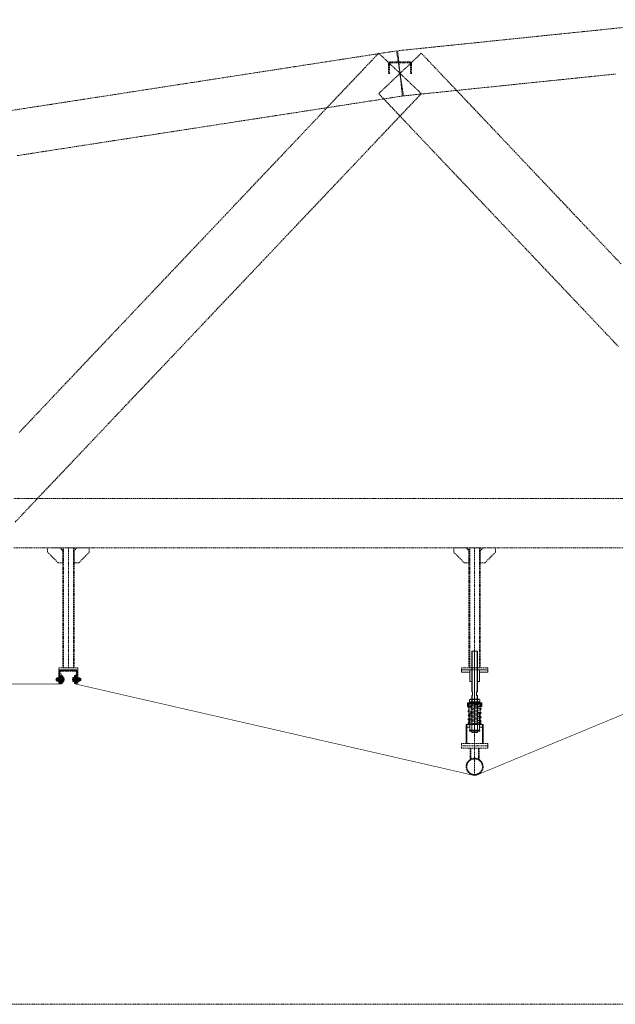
# Model space of a CAD drawing. Header units: millimetres. Extents: x -176817 to 571382, y -58489 to 156123.
# Tile 176 of 256: x 140903 to 144048, y -12519 to -7325. Entities that reach past the tile are written whole.
import ezdxf

# ---------------------------------------------------------------- set-up
doc = ezdxf.new("R2010")
doc.units = ezdxf.units.MM
doc.header["$LTSCALE"] = 0.2
for name, pattern in [('AM_ISO02W050', [7.5, 6, -1.5]), ('AM_ISO02W050x2', [3.75, 3, -0.75]), ('AM_ISO08W050', [18, 12, -1.5, 3, -1.5]), ('AM_ISO08W050x2', [9, 6, -0.75, 1.5, -0.75]), ('HIDDEN', [9.525, 6.35, -3.175])]:
    doc.linetypes.add(name, pattern=pattern)
for name, color, linetype, lineweight in [('-A Siatka', 30, 'Continuous', 35), ('-AAA Podkład', 252, 'Continuous', 13), ('-AAA Widok', 2, 'Continuous', 30), ('-AAA Wymiar', 1, 'Continuous', 18), ('AM_0N', 7, 'Continuous', 13), ('AM_3N', 6, 'AM_ISO02W050', 13), ('AM_4N', 3, 'Continuous', 13), ('AM_7N', 4, 'AM_ISO08W050', 13), ('AM_8', 1, 'Continuous', 13)]:
    doc.layers.add(name, color=color, linetype=linetype, lineweight=lineweight)

# ---------------------------------------------------------------- blocks, each defined once
blk = doc.blocks.new('*U1058')
at = {"layer": 'AM_0N'}
for p, q in [((5.7, -1), (-5.6, -1)), ((-5.6, -1), (-5.6, -1.6)), ((5.7, -1.6), (-5.6, -1.6)), ((-5.6, -1.6), (-2.4, -4.9)), ((-3, -6.3), (-2.4, -5.7)), ((3, -6.3), (-3, -6.3)), ((-3, -20.4), (-3, -6.3)), ((3, -20.4), (-3, -20.4)), ((-2.4, -21), (-3, -20.4)), ((2.4, -4.9), (-2.4, -4.9)), ((-2.4, -5.7), (-2.4, -4.9)), ((-2.4, -21), (2.4, -21)), ((5.7, -1.6), (2.4, -4.9)), ((2.4, -5.7), (2.4, -4.9)), ((3, -6.3), (2.4, -5.7)), ((2.4, -21), (3, -20.4)), ((3, -20.4), (3, -6.3)), ((5.7, -1.6), (5.7, -1))]:
    blk.add_line(p, q, dxfattribs=at)
at = {"layer": 'AM_3N', "linetype": 'AM_ISO02W050x2'}
for p, q in [((-3.4, -1), (0, -5.4)), ((-0.7, -4.4), (-0.7, -1)), ((0.7, -4.4), (-0.7, -4.4)), ((3.4, -1), (0, -5.4)), ((0.7, -4.4), (0.7, -1))]:
    blk.add_line(p, q, dxfattribs=at)
at = {"layer": 'AM_4N'}
for p, q in [((-2.4, -5.7), (-2.4, -6.3)), ((-2.4, -6.3), (-2.4, -21)), ((2.4, -5.7), (2.4, -6.3)), ((2.4, -6.3), (2.4, -21))]:
    blk.add_line(p, q, dxfattribs=at)
at = {"layer": 'AM_7N', "linetype": 'AM_ISO08W050x2'}
blk.add_line((0, 2), (0, -24), dxfattribs=at)
blk = doc.blocks.new('*U1059')
at = {"layer": 'AM_0N'}
for p, q in [((6, -12), (-6, -12)), ((-6, -12), (-6, -13.6)), ((-6, -13.6), (6, -13.6)), ((6, -13.6), (6, -12))]:
    blk.add_line(p, q, dxfattribs=at)
at = {"layer": 'AM_7N', "linetype": 'AM_ISO08W050x2'}
blk.add_line((0, -16.6), (0, -9), dxfattribs=at)
blk = doc.blocks.new('*U1060')
at = {"layer": 'AM_0N'}
for p, q in [((-5.8, -14.4), (-4.4, -13.6)), ((-5.8, -14.4), (-5.8, -18)), ((-5.8, -18), (-4.4, -18.8)), ((4.5, -13.6), (-4.4, -13.6)), ((4.5, -18.8), (-4.4, -18.8)), ((-2.9, -14.4), (-2.9, -18)), ((2.9, -14.4), (2.9, -18)), ((5.8, -14.4), (4.5, -13.6)), ((5.8, -18), (4.5, -18.8)), ((5.8, -14.4), (5.8, -18))]:
    blk.add_line(p, q, dxfattribs=at)
for centre, radius, start, end in [((-4.3, -16.5), 2.55, 55.5615, 115.5615), ((-4.3, -15.9), 2.55, 244.4385, 304.4385), ((0, -23.5), 9.54, 72.383, 107.617), ((0, -8.9), 9.54, 252.383, 287.617), ((4.3, -16.5), 2.55, 64.4385, 124.4385), ((4.3, -15.9), 2.55, 235.5615, 295.5615)]:
    blk.add_arc(centre, radius, start, end, dxfattribs=at)
at = {"layer": 'AM_7N', "linetype": 'AM_ISO08W050x2'}
blk.add_line((0, -10.6), (0, -21.8), dxfattribs=at)
blk = doc.blocks.new('okucie')
at = {"layer": 'AM_8'}
h = blk.add_hatch(dxfattribs=at)
h.set_pattern_fill('ANSI31', color=256, scale=0.5, style=0)
h.set_pattern_definition([(45, (-21727.3335, 85443.8012), (-1.122532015, 1.122532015), [])])
h.paths.add_polyline_path([(-3.5, -5), (-3.5, -3.8), (-6.3, -1), (-20, -1), (-20, -5)])
h.paths.add_polyline_path([(20, -5), (20, -1), (6.3, -1), (3.5, -3.8), (3.5, -5)])
h = blk.add_hatch(dxfattribs=at)
h.set_pattern_fill('ANSI31', color=256, scale=0.5, angle=90, style=0)
h.set_pattern_definition([(135, (-21776.6445, 85446.8), (-1.122532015, -1.122532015), [])])
h.paths.add_polyline_path([(-3.5, -8), (-20, -8), (-20, -12), (-3.5, -12)])
h.paths.add_polyline_path([(20, -8), (3.5, -8), (3.5, -12), (6, -12), (20, -12)])
at = {"layer": '-AAA Widok'}
for p, q in [((-3.5, -3.8, 0), (3.5, -3.8, 0)), ((-3.5, -12, 0), (-3.5, -8)), ((3.5, -12, 0), (3.5, -8))]:
    blk.add_line(p, q, dxfattribs=at)
for points in [[(-20, -5), (20, -5), (20, -1), (-20, -1)], [(-20, -12), (20, -12), (20, -8), (-20, -8)]]:
    blk.add_lwpolyline(points, close=True, dxfattribs=at)
at = {"layer": '-AAA Widok', "elevation": 0}
blk.add_lwpolyline([(-20, -5), (20, -5), (20, -1), (-20, -1)], close=True, dxfattribs=at)
for points in [[(-6.3, -1), (-3.5, -3.8), (-3.5, -5)], [(6.3, -1), (3.5, -3.8), (3.5, -5)]]:
    blk.add_lwpolyline(points, dxfattribs=at)
at = {"layer": '-AAA Wymiar'}
for p, q in [((-20, -8), (-20, -5)), ((20, -8), (20, -5))]:
    blk.add_line(p, q, dxfattribs=at)
at = {"layer": 'AM_0N'}
for name in ['*U1058', '*U1059', '*U1060']:
    blk.add_blockref(name, (0, 0), dxfattribs=at)
blk = doc.blocks.new('*U1065')
at = {"layer": 'AM_0N'}
for p, q in [((-33, 4.1), (-32.1, 5)), ((-33, 4.1), (-33, -4.1)), ((-2.5, 5), (-32.1, 5)), ((-32.1, 5), (-32.1, -5)), ((-2.5, 5), (-2.5, -5)), ((-2.5, 5), (-1.6, 4.6)), ((2, 4.6), (-1.6, 4.6)), ((2, 4.6), (2, 7.7)), ((2.6, 7.7), (2, 7.7)), ((2, -4.6), (2, 4.6)), ((7.6, 9.8), (2.6, 9.8)), ((2.6, 9.8), (2.6, 7.7)), ((2.6, 7.7), (2.6, -7.7)), ((7.6, 4.9), (2.6, 4.9)), ((7.6, 9.8), (8.4, 8.5)), ((8.4, -8.5), (8.4, 8.5)), ((-32.1, -5), (-33, -4.1)), ((-2.5, -5), (-32.1, -5)), ((-2.5, -5), (-1.6, -4.6)), ((2, -4.6), (-1.6, -4.6)), ((2, -7.7), (2, -4.6)), ((2.6, -7.7), (2, -7.7)), ((7.6, -4.9), (2.6, -4.9)), ((2.6, -7.7), (2.6, -9.8)), ((7.6, -9.8), (2.6, -9.8)), ((7.6, -9.8), (8.4, -8.5))]:
    blk.add_line(p, q, dxfattribs=at)
for centre, radius, start, end in [((4.1, 7.4), 4.34, 325.5531, 25.5531), ((-7.8, 0), 16.2, 342.3875, 17.6125), ((4.1, -7.4), 4.34, 334.4469, 34.4469)]:
    blk.add_arc(centre, radius, start, end, dxfattribs=at)
at = {"layer": 'AM_4N'}
for p, q in [((-2.5, 4.1), (-33, 4.1)), ((-2.5, 4.1), (-1.6, 4.6)), ((-2.5, -4.1), (-33, -4.1)), ((-2.5, -4.1), (-1.6, -4.6))]:
    blk.add_line(p, q, dxfattribs=at)
at = {"layer": 'AM_7N', "linetype": 'AM_ISO08W050x2'}
blk.add_line((11.4, 0), (-36, 0), dxfattribs=at)
blk = doc.blocks.new('*U1066')
at = {"layer": 'AM_0N'}
for p, q in [((-20, 10), (-20, -10)), ((-18, 10), (-20, 10)), ((-18, -10), (-18, 10)), ((-20, -10), (-18, -10))]:
    blk.add_line(p, q, dxfattribs=at)
at = {"layer": 'AM_7N', "linetype": 'AM_ISO08W050x2'}
blk.add_line((-15, 0), (-23, 0), dxfattribs=at)
blk = doc.blocks.new('*U1067')
at = {"layer": 'AM_0N'}
for p, q in [((-27.3, 9.2), (-28.4, 7.3)), ((-28.4, -7.3), (-28.4, 7.3)), ((-21.1, 9.2), (-27.3, 9.2)), ((-21.1, 4.6), (-27.3, 4.6)), ((-21.1, 9.2), (-20, 7.3)), ((-20, -7.3), (-20, 7.3)), ((-27.3, -9.2), (-28.4, -7.3)), ((-21.1, -4.6), (-27.3, -4.6)), ((-21.1, -9.2), (-27.3, -9.2)), ((-21.1, -9.2), (-20, -7.3))]:
    blk.add_line(p, q, dxfattribs=at)
for centre, radius, start, end in [((-23.9, 6.9), 4.08, 154.4385, 214.4385), ((-12.7, 0), 15.3, 162.383, 197.617), ((-24.5, 6.9), 4.08, 325.5615, 25.5615), ((-35.7, 0), 15.3, 342.383, 17.617), ((-23.9, -6.9), 4.08, 145.5615, 205.5615), ((-24.5, -6.9), 4.08, 334.4385, 34.4385)]:
    blk.add_arc(centre, radius, start, end, dxfattribs=at)
at = {"layer": 'AM_7N', "linetype": 'AM_ISO08W050x2'}
blk.add_line((-17, 0), (-31.4, 0), dxfattribs=at)
blk = doc.blocks.new('*U1068')
at = {"layer": 'AM_0N'}
for p, q in [((0, 10), (0, -10)), ((2, 10), (0, 10)), ((2, -10), (2, 10)), ((0, -10), (2, -10))]:
    blk.add_line(p, q, dxfattribs=at)
at = {"layer": 'AM_7N', "linetype": 'AM_ISO08W050x2'}
blk.add_line((5, 0), (-3, 0), dxfattribs=at)
blk = doc.blocks.new('Okucie+śruba')
at = {"layer": '-AAA Widok', "color": 42, "xscale": -1, "rotation": 90}
blk.add_blockref('okucie', (-12, 0), dxfattribs=at)
at = {"layer": 'AM_0N', "color": 42}
for name in ['*U1065', '*U1067', '*U1066', '*U1068']:
    blk.add_blockref(name, (0, 0), dxfattribs=at)
blk = doc.blocks.new('Profil rev.B')
at = {"layer": '-A Siatka', "linetype": 'HIDDEN', "const_width": 3, "elevation": 0}
blk.add_lwpolyline([(1364, 1112.9), (1364, 1059.1), (727, 1059.1), (727, 1059.1), (727, 1112.9)], dxfattribs=at)
blk.add_lwpolyline([(1439, 1112.9), (1439, 1059.1), (3539.7, 577.6, 0.125183), (3555.4, 578.4), (4714.1, 1058.5), (4714.1, 1112.9)], format="xyb", dxfattribs=at)
at = {"layer": '-AAA Wymiar'}
blk.add_blockref('Okucie+śruba', (1369.5, 1082.9, 0), dxfattribs=at)
at = {"layer": '-AAA Wymiar', "xscale": -1}
blk.add_blockref('Okucie+śruba', (1433.5, 1082.9, 0), dxfattribs=at)
blk = doc.blocks.new('*U1083')
at = {"layer": 'AM_0N'}
for p, q in [((-28, 230.6), (28, 230.6)), ((-28, 226.6), (-28, 230.6)), ((28, 226.6), (-28, 226.6)), ((28, 230.6), (28, 226.6))]:
    blk.add_line(p, q, dxfattribs=at)
at = {"layer": 'AM_7N', "linetype": 'AM_ISO08W050x2'}
blk.add_line((0, 233.6), (0, 223.6), dxfattribs=at)
blk = doc.blocks.new('*U1084')
at = {"layer": 'AM_0N'}
for p, q in [((33.8, 222.6), (-33, 222.6)), ((29.3, 219.8), (-30.7, 209)), ((-2.7, 214.1), (-30.3, 215.9)), ((-29.7, 215.9), (30.3, 219.9)), ((-29.3, 201.1), (30.7, 211.9)), ((30, 219.9), (30.3, 219.9)), ((-30.7, 201.1), (7.4, 194.3)), ((29.3, 198.2), (-30.7, 187.4)), ((-30.7, 179.5), (7.4, 172.7)), ((29.3, 176.6), (-30.7, 165.8)), ((-30.7, 157.9), (7.4, 151.1)), ((-29.3, 179.5), (30.7, 190.3)), ((-29.3, 157.9), (30.7, 168.7)), ((30.7, 198.2), (-7.4, 205.1)), ((30.7, 176.6), (-7.4, 183.5)), ((30.7, 155), (-7.4, 161.9)), ((-33.8, 112), (33, 112)), ((29.3, 155), (-30.7, 144.2)), ((-30.7, 136.3), (7.4, 129.5)), ((29.3, 133.4), (-30.7, 122.6)), ((29.7, 118.7), (-30.3, 114.7)), ((-30, 114.7), (-30.3, 114.7)), ((-29.3, 136.3), (30.7, 147.1)), ((-29.3, 114.7), (30.7, 125.5)), ((30.7, 133.4), (-7.4, 140.3)), ((2.7, 120.5), (30.3, 118.7))]:
    blk.add_line(p, q, dxfattribs=at)
for centre, start, end in [((-30, 219.9), 138.0181, 273.8226), ((-30, 205.1), 100.2034, 280.2034), ((30, 215.9), 280.2034, 100.2034), ((30, 223.9), 273.8226, 340.5288), ((-30, 183.5), 100.2034, 280.2034), ((-30, 161.9), 100.2034, 280.2034), ((30, 194.3), 280.2034, 100.2034), ((30, 172.7), 280.2034, 100.2034), ((-30, 140.3), 100.2034, 280.2034), ((-30, 118.7), 100.2034, 280.2034), ((-30, 110.7), 93.8226, 160.5288), ((30, 151.1), 280.2034, 100.2034), ((30, 129.5), 280.2034, 100.2034), ((30, 114.7), 318.0181, 93.8226)]:
    blk.add_arc(centre, 4, start, end, dxfattribs=at)
at = {"layer": 'AM_7N', "linetype": 'AM_ISO08W050x2'}
for p, q in [((-30, 109), (-30, 225.6)), ((0, 109), (0, 225.6)), ((30, 109), (30, 225.6))]:
    blk.add_line(p, q, dxfattribs=at)
blk = doc.blocks.new('*U1085')
at = {"layer": 'AM_0N'}
for p, q in [((-28, 82), (28, 82)), ((-28, 78), (-28, 82)), ((28, 78), (-28, 78)), ((28, 82), (28, 78))]:
    blk.add_line(p, q, dxfattribs=at)
at = {"layer": 'AM_7N', "linetype": 'AM_ISO08W050x2'}
blk.add_line((0, 85), (0, 75), dxfattribs=at)
blk = doc.blocks.new('*U1086')
at = {"layer": 'AM_0N'}
for p, q in [((-26.6, 242.6), (-21.4, 245.6)), ((-26.6, 242.6), (-26.6, 233.6)), ((-26.6, 233.6), (-21.4, 230.6)), ((21.3, 245.6), (-21.4, 245.6)), ((21.3, 230.6), (-21.4, 230.6)), ((-13.3, 242.6), (-13.3, 233.6)), ((13.3, 242.6), (13.3, 233.6)), ((26.6, 242.6), (21.3, 245.6)), ((26.6, 233.6), (21.3, 230.6)), ((26.6, 242.6), (26.6, 233.6))]:
    blk.add_line(p, q, dxfattribs=at)
for centre, radius, start, end in [((-19.9, 232.9), 11.7, 55.5615, 115.5615), ((-19.9, 243.3), 11.7, 244.4385, 304.4385), ((0, 200.7), 43.9, 72.383, 107.617), ((0, 275.4), 43.9, 252.383, 287.617), ((19.9, 232.9), 11.7, 64.4385, 124.4385), ((19.9, 243.3), 11.7, 235.5615, 295.5615)]:
    blk.add_arc(centre, radius, start, end, dxfattribs=at)
at = {"layer": 'AM_7N', "linetype": 'AM_ISO08W050x2'}
blk.add_line((0, 248.6), (0, 227.6), dxfattribs=at)
blk = doc.blocks.new('A$C09B41FFC')
at = {"layer": '-AAA Podkład', "color": 7}
for p, q in [((-13, 500), (-13, 284.6)), ((0, 500), (0, 70)), ((13, 500), (13, 284.6)), ((-13, 264.6), (-13, 214.6)), ((13, 264.6), (13, 214.6)), ((-16, 222.6), (-16, 226.6)), ((-15, 222.6), (15, 222.6)), ((-15, 214.6), (15, 214.6)), ((16, 222.6), (16, 226.6)), ((-16.2, 172.6), (-15, 172.6)), ((-15.2, 171.6), (-15, 171.6)), ((15, 172.6), (16.2, 172.6)), ((15, 171.6), (15.2, 171.6)), ((-16.2, 82), (-15, 82)), ((-16.2, 82), (-15, 82)), ((-15.2, 83), (-15, 83)), ((16.2, 82, 0), (15, 82, 0)), ((21.2, 82), (20, 82))]:
    blk.add_line(p, q, dxfattribs=at)
for points in [[(15, 284.6), (15, 498), (13, 500), (-13, 500), (-15, 498), (-15, 284.6)], [(-15, 264.6), (-10.5, 264.6), (-10.5, 284.6), (-15, 284.6)], [(-15, 264.6), (-15, 72), (-13, 70), (13, 70), (15, 72), (15, 264.6)], [(15, 264.6), (10.5, 264.6), (10.5, 284.6), (15, 284.6)], [(-15, 226.6), (-38.1, 226.6), (-38.1, 222.6), (-15, 222.6)], [(-15, 222.6), (-38.1, 222.6), (-38.1, 207.6), (-15, 207.6)], [(15, 226.6), (38.1, 226.6), (38.1, 222.6), (15, 222.6)], [(15, 222.6), (38.1, 222.6), (38.1, 207.6), (15, 207.6)], [(-25, 112), (-41.2, 112), (-41.2, 98), (-25, 98)], [(25, 98), (41.3, 98), (41.3, 112), (25, 112)]]:
    blk.add_lwpolyline(points, dxfattribs=at)
at = {"layer": '-AAA Podkład', "color": 7, "elevation": 0}
for points in [[(-25, 400), (-70, 400), (-70, 388), (-25, 388)], [(25, 388), (70, 388), (70, 400), (25, 400)], [(-44.4, 12), (-44.4, 112), (-41.2, 112), (-41.2, 12)], [(44.5, 12), (44.5, 112), (41.3, 112), (41.3, 12)]]:
    blk.add_lwpolyline(points, dxfattribs=at)
for points in [[(-25, 340), (-25, 400), (-14.2, 400), (-13.2, 399), (-13.2, 341), (-14.2, 340)], [(25, 340), (25, 400), (14.2, 400), (13.2, 399), (13.2, 341), (14.2, 340)]]:
    blk.add_lwpolyline(points, close=True, dxfattribs=at)
at = {"layer": '-AAA Podkład', "color": 7}
for points in [[(-38.1, 207.6), (-35.2, 207.6), (-35.2, 222.6), (-38.1, 222.6)], [(38.1, 207.6), (35.2, 207.6), (35.2, 222.6), (38.1, 222.6)], [(-25, 172.6), (-25, 82), (-16.2, 82), (-15.2, 83), (-15.2, 171.6), (-16.2, 172.6)], [(25, 172.6), (25, 82), (16.2, 82), (15.2, 83), (15.2, 171.6), (16.2, 172.6)]]:
    blk.add_lwpolyline(points, close=True, dxfattribs=at)
blk.add_circle((-30, 118.7), 4, dxfattribs=at)
for points in [[(-25, 112), (-25, 113), (-26, 112)], [(25, 112), (25, 113), (26, 112)]]:
    blk.add_solid(points, dxfattribs=at)
for name in ['*U1084', '*U1083', '*U1086', '*U1085']:
    blk.add_blockref(name, (0, 0), dxfattribs=at)
blk = doc.blocks.new('Podkład rev.B')
at = {"layer": '-AAA Podkład', "linetype": 'HIDDEN', "ltscale": 5}
h = blk.add_hatch(dxfattribs=at)
h.set_pattern_fill('ANSI32', color=256)
h.set_pattern_definition([(45, (-49259.909, -32985.08), (-6.7351921, 6.7351921), []), (45, (-49255.419, -32985.08), (-6.7351921, 6.7351921), [])])
h.paths.add_polyline_path([(2049.9, -28438.9), (2099.9, -28438.9), (2099.9, -28440.9, -0.414214), (2094.8, -28445.9), (2056.9, -28445.9), (2056.9, -28503.9, -0.414214), (2051.8, -28508.9), (2049.9, -28508.9)])
h.paths.add_polyline_path([(2099.9, -28440.9), (2099.9, -28438.9), (2149.9, -28438.9), (2149.9, -28508.9), (2147.9, -28508.9, -0.414214), (2142.9, -28503.9), (2142.9, -28445.9), (2104.9, -28445.9, -0.414214)])
for p, q in [((2099.9, -27793.9, 0), (2099.9, -28426.9, 0)), ((4244, -27793.9, 0), (4244, -28426.9, 0)), ((4244, -28993.4, 0), (4244, -28738.9)), ((4219.9, -28911.7, 0), (4219.9, -28850.9, 0)), ((4223.9, -28909.3, 0), (4223.9, -28850.9, 0)), ((4264.2, -28909.3, 0), (4264.2, -28850.9, 0)), ((4268.2, -28911.7, 0), (4268.2, -28850.9, 0))]:
    blk.add_line(p, q, dxfattribs=at)
at = {"layer": '-AAA Podkład', "linetype": 'HIDDEN', "ltscale": 5, "elevation": 0}
for points in [[(36922.7, -22812.2), (-1301.7, -22812.2), (-1301.7, -30202.3), (36922.7, -30202.3)], [(2069.9, -27873.9), (2045.9, -27873.9), (1989.9, -27817.9), (1989.9, -27793.9), (2053.9, -27793.9), (2069.9, -27809.9)], [(2129.9, -28426.9), (2069.9, -28426.9), (2069.9, -27793.9), (2129.9, -27793.9)], [(2129.9, -27873.9), (2153.9, -27873.9), (2209.9, -27817.9), (2209.9, -27793.9), (2145.9, -27793.9), (2129.9, -27809.9)], [(4214, -27873.9), (4190, -27873.9), (4134, -27817.9), (4134, -27793.9), (4198, -27793.9), (4214, -27809.9)], [(4274, -28426.9), (4214, -28426.9), (4214, -27793.9), (4274, -27793.9)], [(4274, -27873.9), (4298, -27873.9), (4354, -27817.9), (4354, -27793.9), (4290, -27793.9), (4274, -27809.9)], [(2149.9, -28438.9), (2049.9, -28438.9), (2049.9, -28426.9), (2149.9, -28426.9)], [(4314, -28438.9), (4174, -28438.9), (4174, -28426.9), (4314, -28426.9)], [(4314, -28826.9), (4174, -28826.9), (4174, -28838.9), (4314, -28838.9)], [(4314, -28850.9), (4174, -28850.9), (4174, -28838.9), (4314, -28838.9)]]:
    blk.add_lwpolyline(points, close=True, dxfattribs=at)
at = {"layer": '-AAA Podkład', "linetype": 'HIDDEN', "ltscale": 5}
for points in [[(5033, -25049.6), (4962.7, -25056.8), (4892.4, -25064.1), (4822.1, -25071.3), (4751.8, -25078.6), (4681.4, -25085.8), (4611.1, -25093.1), (4540.8, -25100.3), (4470.5, -25107.5), (4400.2, -25114.8), (4329.9, -25122), (4259.6, -25129.3), (4189.3, -25136.5), (4118.9, -25143.8), (4048.6, -25151), (3978.3, -25158.3), (3908, -25165.5), (3837.7, -25172.8), (3843.8, -25232.5), (3850, -25292.1), (3856.2, -25351.8), (3862.3, -25411.5), (3932.6, -25404.3), (4002.9, -25397), (4073.2, -25389.8), (4143.6, -25382.5), (4213.9, -25375.3), (4284.2, -25368), (4354.5, -25360.8), (4424.8, -25353.5), (4495.1, -25346.3), (4565.4, -25339), (4635.7, -25331.8), (4706.1, -25324.5), (4776.4, -25317.3), (4846.7, -25310.1), (4917, -25302.8), (4987.3, -25295.6)], [(3868.3, -25410.7), (3859.2, -25351.4), (3850, -25292.1), (3840.8, -25232.8), (3831.7, -25173.5), (3761.4, -25184.4), (3691, -25195.3), (3620.7, -25206.1), (3550.4, -25217), (3480.1, -25227.9), (3409.8, -25238.8), (3339.5, -25249.6), (3269.2, -25260.5), (3198.9, -25271.4), (3128.5, -25282.2), (3058.2, -25293.1), (2987.9, -25304), (2917.6, -25314.8), (2847.3, -25325.7), (2777, -25336.6), (2706.7, -25347.4), (2636.4, -25358.3), (2566, -25369.2), (2495.7, -25380), (2425.4, -25390.9), (2355.1, -25401.8), (2284.8, -25412.6), (2214.5, -25423.5), (2144.2, -25434.4), (2073.9, -25445.2), (2003.5, -25456.1), (1933.2, -25467), (1862.9, -25477.8), (1792.6, -25488.7)], [(1829.3, -25725.9), (1899.6, -25715), (1969.9, -25704.1), (2040.2, -25693.3), (2110.5, -25682.4), (2180.8, -25671.5), (2251.1, -25660.7), (2321.5, -25649.8), (2391.8, -25638.9), (2462.1, -25628.1), (2532.4, -25617.2), (2602.7, -25606.3), (2673, -25595.5), (2743.3, -25584.6), (2813.6, -25573.7), (2884, -25562.9), (2954.3, -25552), (3024.6, -25541.1), (3094.9, -25530.3), (3165.2, -25519.4), (3235.5, -25508.5), (3305.8, -25497.7), (3376.1, -25486.8), (3446.5, -25475.9), (3516.8, -25465.1), (3587.1, -25454.2), (3657.4, -25443.3), (3727.7, -25432.5), (3798, -25421.6), (3868.3, -25410.7)], [(3962.5, -25398.8), (3906.2, -25345.5), (3850, -25292.1), (3793.8, -25238.8), (3737.5, -25185.5), (3702.4, -25222.5), (3667.2, -25259.6), (3632.1, -25296.6), (3596.9, -25333.7), (3561.8, -25370.8), (3526.6, -25407.8), (3491.5, -25444.9), (3456.3, -25481.9), (3421.1, -25519), (3386, -25556.1), (3350.8, -25593.1), (3315.7, -25630.2), (3280.5, -25667.2), (3245.4, -25704.3), (3210.2, -25741.4), (3175, -25778.4), (3139.9, -25815.5), (3104.7, -25852.5), (3069.6, -25889.6), (3034.4, -25926.7), (2999.3, -25963.7), (2964.1, -26000.8), (2929, -26037.8), (2893.8, -26074.9), (2858.6, -26111.9), (2823.5, -26149), (2788.3, -26186.1), (2753.2, -26223.1), (2718, -26260.2), (2682.9, -26297.2), (2647.7, -26334.3), (2612.5, -26371.4), (2577.4, -26408.4), (2542.2, -26445.5), (2507.1, -26482.5), (2471.9, -26519.6), (2436.8, -26556.7), (2401.6, -26593.7), (2366.5, -26630.8), (2331.3, -26667.8), (2296.1, -26704.9), (2261, -26742), (2225.8, -26779), (2190.7, -26816.1), (2155.5, -26853.1), (2120.4, -26890.2), (2085.2, -26927.3), (2050, -26964.3), (2014.9, -27001.4), (1979.7, -27038.4), (1944.6, -27075.5), (1909.4, -27112.6), (1874.3, -27149.6), (1839.1, -27186.7)], [(1817.9, -27659.4), (1853.1, -27622.4), (1888.2, -27585.3), (1923.4, -27548.3), (1958.5, -27511.2), (1993.7, -27474.1), (2028.9, -27437.1), (2064, -27400), (2099.2, -27363), (2134.3, -27325.9), (2169.5, -27288.8), (2204.6, -27251.8), (2239.8, -27214.7), (2275, -27177.7), (2310.1, -27140.6), (2345.3, -27103.5), (2380.4, -27066.5), (2415.6, -27029.4), (2450.7, -26992.4), (2485.9, -26955.3), (2521, -26918.3), (2556.2, -26881.2), (2591.4, -26844.1), (2626.5, -26807.1), (2661.7, -26770), (2696.8, -26733), (2732, -26695.9), (2767.1, -26658.8), (2802.3, -26621.8), (2837.5, -26584.7), (2872.6, -26547.7), (2907.8, -26510.6), (2942.9, -26473.5), (2978.1, -26436.5), (3013.2, -26399.4), (3048.4, -26362.4), (3083.5, -26325.3), (3118.7, -26288.2), (3153.9, -26251.2), (3189, -26214.1), (3224.2, -26177.1), (3259.3, -26140), (3294.5, -26102.9), (3329.6, -26065.9), (3364.8, -26028.8), (3400, -25991.8), (3435.1, -25954.7), (3470.3, -25917.6), (3505.4, -25880.6), (3540.6, -25843.5), (3575.7, -25806.5), (3610.9, -25769.4), (3646, -25732.4), (3681.2, -25695.3), (3716.4, -25658.2), (3751.5, -25621.2), (3786.7, -25584.1), (3821.8, -25547.1), (3857, -25510), (3892.1, -25472.9), (3927.3, -25435.9), (3962.5, -25398.8)], [(5017.1, -26297.2), (4982, -26260.2), (4946.8, -26223.1), (4911.7, -26186.1), (4876.5, -26149), (4841.4, -26111.9), (4806.2, -26074.9), (4771, -26037.8), (4735.9, -26000.8), (4700.7, -25963.7), (4665.6, -25926.7), (4630.4, -25889.6), (4595.3, -25852.5), (4560.1, -25815.5), (4525, -25778.4), (4489.8, -25741.4), (4454.6, -25704.3), (4419.5, -25667.2), (4384.3, -25630.2), (4349.2, -25593.1), (4314, -25556.1), (4278.9, -25519), (4243.7, -25481.9), (4208.5, -25444.9), (4173.4, -25407.8), (4138.2, -25370.8), (4103.1, -25333.7), (4067.9, -25296.6), (4032.8, -25259.6), (3997.6, -25222.5), (3962.5, -25185.5), (3906.2, -25238.8), (3850, -25292.1), (3793.8, -25345.5), (3737.5, -25398.8), (3772.7, -25435.9), (3807.9, -25472.9), (3843, -25510), (3878.2, -25547.1), (3913.3, -25584.1), (3948.5, -25621.2), (3983.6, -25658.2), (4018.8, -25695.3), (4054, -25732.4), (4089.1, -25769.4), (4124.3, -25806.5), (4159.4, -25843.5), (4194.6, -25880.6), (4229.7, -25917.6), (4264.9, -25954.7), (4300, -25991.8), (4335.2, -26028.8), (4370.4, -26065.9), (4405.5, -26102.9), (4440.7, -26140), (4475.8, -26177.1), (4511, -26214.1), (4546.1, -26251.2), (4581.3, -26288.2), (4616.5, -26325.3), (4651.6, -26362.4), (4686.8, -26399.4), (4721.9, -26436.5), (4757.1, -26473.5), (4792.2, -26510.6), (4827.4, -26547.7), (4862.5, -26584.7), (4897.7, -26621.8), (4932.9, -26658.8), (4968, -26695.9), (5003.2, -26733)], [(3790, -25240), (3790, -25292.1), (3794, -25292.1), (3794, -25240), (3794, -25239.9), (3794, -25239.8), (3794, -25239.7), (3794, -25239.6), (3794, -25239.5), (3794, -25239.4), (3794.1, -25239.3), (3794.1, -25239.2), (3794.1, -25239.1), (3794.1, -25239), (3794.1, -25238.9), (3794.2, -25238.8), (3794.2, -25238.7), (3794.2, -25238.6), (3794.3, -25238.5), (3794.3, -25238.4), (3794.3, -25238.4), (3794.4, -25238.3), (3794.4, -25238.2), (3794.5, -25238.1), (3794.5, -25238), (3794.6, -25237.9), (3794.6, -25237.8), (3794.7, -25237.8), (3794.7, -25237.7), (3794.8, -25237.6), (3794.8, -25237.5), (3794.9, -25237.4), (3795, -25237.4), (3795, -25237.3), (3795.1, -25237.2), (3795.2, -25237.1), (3795.2, -25237.1), (3795.3, -25237), (3795.4, -25236.9), (3795.5, -25236.9), (3795.5, -25236.8), (3795.6, -25236.8), (3795.7, -25236.7), (3795.8, -25236.6), (3795.9, -25236.6), (3795.9, -25236.5), (3796, -25236.5), (3796.1, -25236.4), (3796.2, -25236.4), (3796.3, -25236.4), (3796.4, -25236.3), (3796.5, -25236.3), (3796.6, -25236.2), (3796.7, -25236.2), (3796.7, -25236.2), (3796.8, -25236.1), (3796.9, -25236.1), (3797, -25236.1), (3797.1, -25236.1), (3797.2, -25236), (3797.3, -25236), (3797.4, -25236), (3797.5, -25236), (3797.6, -25236), (3797.7, -25236), (3797.8, -25236), (3797.9, -25236), (3798, -25236), (3850, -25236), (3902, -25236), (3902.1, -25236), (3902.2, -25236), (3902.3, -25236), (3902.4, -25236), (3902.5, -25236), (3902.6, -25236), (3902.7, -25236), (3902.8, -25236), (3902.9, -25236.1), (3903, -25236.1), (3903.1, -25236.1), (3903.2, -25236.1), (3903.3, -25236.2), (3903.3, -25236.2), (3903.4, -25236.2), (3903.5, -25236.3), (3903.6, -25236.3), (3903.7, -25236.4), (3903.8, -25236.4), (3903.9, -25236.4), (3904, -25236.5), (3904.1, -25236.5), (3904.1, -25236.6), (3904.2, -25236.6), (3904.3, -25236.7), (3904.4, -25236.8), (3904.5, -25236.8), (3904.5, -25236.9), (3904.6, -25236.9), (3904.7, -25237), (3904.8, -25237.1), (3904.8, -25237.1), (3904.9, -25237.2), (3905, -25237.3), (3905, -25237.4), (3905.1, -25237.4), (3905.2, -25237.5), (3905.2, -25237.6), (3905.3, -25237.7), (3905.3, -25237.8), (3905.4, -25237.8), (3905.4, -25237.9), (3905.5, -25238), (3905.5, -25238.1), (3905.6, -25238.2), (3905.6, -25238.3), (3905.7, -25238.4), (3905.7, -25238.4), (3905.7, -25238.5), (3905.8, -25238.6), (3905.8, -25238.7), (3905.8, -25238.8), (3905.9, -25238.9), (3905.9, -25239), (3905.9, -25239.1), (3905.9, -25239.2), (3905.9, -25239.3), (3906, -25239.4), (3906, -25239.5), (3906, -25239.6), (3906, -25239.7), (3906, -25239.8), (3906, -25239.9), (3906, -25240), (3906, -25292.1), (3910, -25292.1), (3910, -25240), (3910, -25239.8), (3910, -25239.6), (3910, -25239.4), (3910, -25239.2), (3909.9, -25239), (3909.9, -25238.8), (3909.9, -25238.6), (3909.8, -25238.4), (3909.8, -25238.2), (3909.8, -25238), (3909.7, -25237.8), (3909.7, -25237.7), (3909.6, -25237.5), (3909.5, -25237.3), (3909.5, -25237.1), (3909.4, -25236.9), (3909.3, -25236.7), (3909.2, -25236.6), (3909.1, -25236.4), (3909.1, -25236.2), (3909, -25236), (3908.9, -25235.9), (3908.8, -25235.7), (3908.7, -25235.5), (3908.5, -25235.4), (3908.4, -25235.2), (3908.3, -25235), (3908.2, -25234.9), (3908.1, -25234.7), (3907.9, -25234.6), (3907.8, -25234.4), (3907.7, -25234.3), (3907.5, -25234.2), (3907.4, -25234), (3907.2, -25233.9), (3907.1, -25233.8), (3906.9, -25233.7), (3906.8, -25233.5), (3906.6, -25233.4), (3906.4, -25233.3), (3906.3, -25233.2), (3906.1, -25233.1), (3905.9, -25233), (3905.8, -25232.9), (3905.6, -25232.8), (3905.4, -25232.7), (3905.2, -25232.6), (3905.1, -25232.6), (3904.9, -25232.5), (3904.7, -25232.4), (3904.5, -25232.4), (3904.3, -25232.3), (3904.1, -25232.2), (3903.9, -25232.2), (3903.8, -25232.1), (3903.6, -25232.1), (3903.4, -25232.1), (3903.2, -25232), (3903, -25232), (3902.8, -25232), (3902.6, -25232), (3902.4, -25232), (3902.2, -25232), (3902, -25232), (3850, -25232), (3798, -25232), (3797.8, -25232), (3797.6, -25232), (3797.4, -25232), (3797.2, -25232), (3797, -25232), (3796.8, -25232), (3796.6, -25232.1), (3796.4, -25232.1), (3796.2, -25232.1), (3796.1, -25232.2), (3795.9, -25232.2), (3795.7, -25232.3), (3795.5, -25232.4), (3795.3, -25232.4), (3795.1, -25232.5), (3794.9, -25232.6), (3794.8, -25232.6), (3794.6, -25232.7), (3794.4, -25232.8), (3794.2, -25232.9), (3794.1, -25233), (3793.9, -25233.1), (3793.7, -25233.2), (3793.6, -25233.3), (3793.4, -25233.4), (3793.2, -25233.5), (3793.1, -25233.7), (3792.9, -25233.8), (3792.8, -25233.9), (3792.6, -25234), (3792.5, -25234.2), (3792.3, -25234.3), (3792.2, -25234.4), (3792.1, -25234.6), (3791.9, -25234.7), (3791.8, -25234.9), (3791.7, -25235), (3791.6, -25235.2), (3791.5, -25235.4), (3791.3, -25235.5), (3791.2, -25235.7), (3791.1, -25235.9), (3791, -25236), (3790.9, -25236.2), (3790.9, -25236.4), (3790.8, -25236.6), (3790.7, -25236.7), (3790.6, -25236.9), (3790.5, -25237.1), (3790.5, -25237.3), (3790.4, -25237.5), (3790.3, -25237.7), (3790.3, -25237.8), (3790.2, -25238), (3790.2, -25238.2), (3790.2, -25238.4), (3790.1, -25238.6), (3790.1, -25238.8), (3790.1, -25239), (3790, -25239.2), (3790, -25239.4), (3790, -25239.6), (3790, -25239.8), (3790, -25240)], [(5045.3, -27533.9), (4975, -27533.9), (4904.7, -27533.9), (4834.4, -27533.9), (4764.1, -27533.9), (4693.8, -27533.9), (4623.4, -27533.9), (4553.1, -27533.9), (4482.8, -27533.9), (4412.5, -27533.9), (4342.2, -27533.9), (4271.9, -27533.9), (4201.6, -27533.9), (4131.3, -27533.9), (4060.9, -27533.9), (3990.6, -27533.9), (3920.3, -27533.9), (3850, -27533.9), (3779.7, -27533.9), (3709.4, -27533.9), (3639.1, -27533.9), (3568.8, -27533.9), (3498.4, -27533.9), (3428.1, -27533.9), (3357.8, -27533.9), (3287.5, -27533.9), (3217.2, -27533.9), (3146.9, -27533.9), (3076.6, -27533.9), (3006.3, -27533.9), (2935.9, -27533.9), (2865.6, -27533.9), (2795.3, -27533.9), (2725, -27533.9), (2654.7, -27533.9), (2584.4, -27533.9), (2514.1, -27533.9), (2443.8, -27533.9), (2373.4, -27533.9), (2303.1, -27533.9), (2232.8, -27533.9), (2162.5, -27533.9), (2092.2, -27533.9), (2021.9, -27533.9), (1951.6, -27533.9), (1881.3, -27533.9), (1810.9, -27533.9)], [(1810.9, -27793.9), (1881.3, -27793.9), (1951.6, -27793.9), (2021.9, -27793.9), (2092.2, -27793.9), (2162.5, -27793.9), (2232.8, -27793.9), (2303.1, -27793.9), (2373.4, -27793.9), (2443.8, -27793.9), (2514.1, -27793.9), (2584.4, -27793.9), (2654.7, -27793.9), (2725, -27793.9), (2795.3, -27793.9), (2865.6, -27793.9), (2935.9, -27793.9), (3006.3, -27793.9), (3076.6, -27793.9), (3146.9, -27793.9), (3217.2, -27793.9), (3287.5, -27793.9), (3357.8, -27793.9), (3428.1, -27793.9), (3498.4, -27793.9), (3568.8, -27793.9), (3639.1, -27793.9), (3709.4, -27793.9), (3779.7, -27793.9), (3850, -27793.9), (3920.3, -27793.9), (3990.6, -27793.9), (4060.9, -27793.9), (4131.3, -27793.9), (4201.6, -27793.9), (4271.9, -27793.9), (4342.2, -27793.9), (4412.5, -27793.9), (4482.8, -27793.9), (4553.1, -27793.9), (4623.4, -27793.9), (4693.8, -27793.9), (4764.1, -27793.9), (4834.4, -27793.9), (4904.7, -27793.9), (4975, -27793.9), (5045.3, -27793.9)]]:
    blk.add_lwpolyline(points, dxfattribs=at)
at = {"layer": '-AAA Podkład', "linetype": 'HIDDEN', "ltscale": 5, "elevation": 0}
for points in [[(2073.9, -28426.9), (2073.9, -27793.9)], [(2125.9, -27793.9), (2125.9, -28426.9)], [(4218, -28426.9), (4218, -27793.9)], [(4270, -27793.9), (4270, -28426.9)]]:
    blk.add_lwpolyline(points, dxfattribs=at)
for points in [[(2049.9, -28438.9), (2099.9, -28438.9), (2099.9, -28440.9, -0.414214), (2094.8, -28445.9), (2056.9, -28445.9), (2056.9, -28503.9, -0.414214), (2051.8, -28508.9), (2049.9, -28508.9)], [(2099.9, -28440.9), (2099.9, -28438.9), (2149.9, -28438.9), (2149.9, -28508.9), (2147.9, -28508.9, -0.414214), (2142.9, -28503.9), (2142.9, -28445.9), (2104.9, -28445.9, -0.414214)]]:
    blk.add_lwpolyline(points, format="xyb", close=True, dxfattribs=at)
at = {"layer": '-AAA Podkład', "linetype": 'HIDDEN', "ltscale": 5}
for radius in [44.5, 41.2]:
    blk.add_circle((4244, -28949, 0), radius, dxfattribs=at)
blk.add_blockref('A$C09B41FFC', (4244, -28838.9, 0), dxfattribs=at)

msp = doc.modelspace()

# ---------------------------------------------------------------- block references
at = {"layer": '-AAA Widok'}
msp.add_blockref('Profil rev.B', (139759.1948, -11888.4153, 0), dxfattribs=at)
at = {"layer": '-AAA Wymiar'}
msp.add_blockref('Podkład rev.B', (139060.9118, 17683.4632, 0), dxfattribs=at)

doc.saveas('drawing.dxf')
